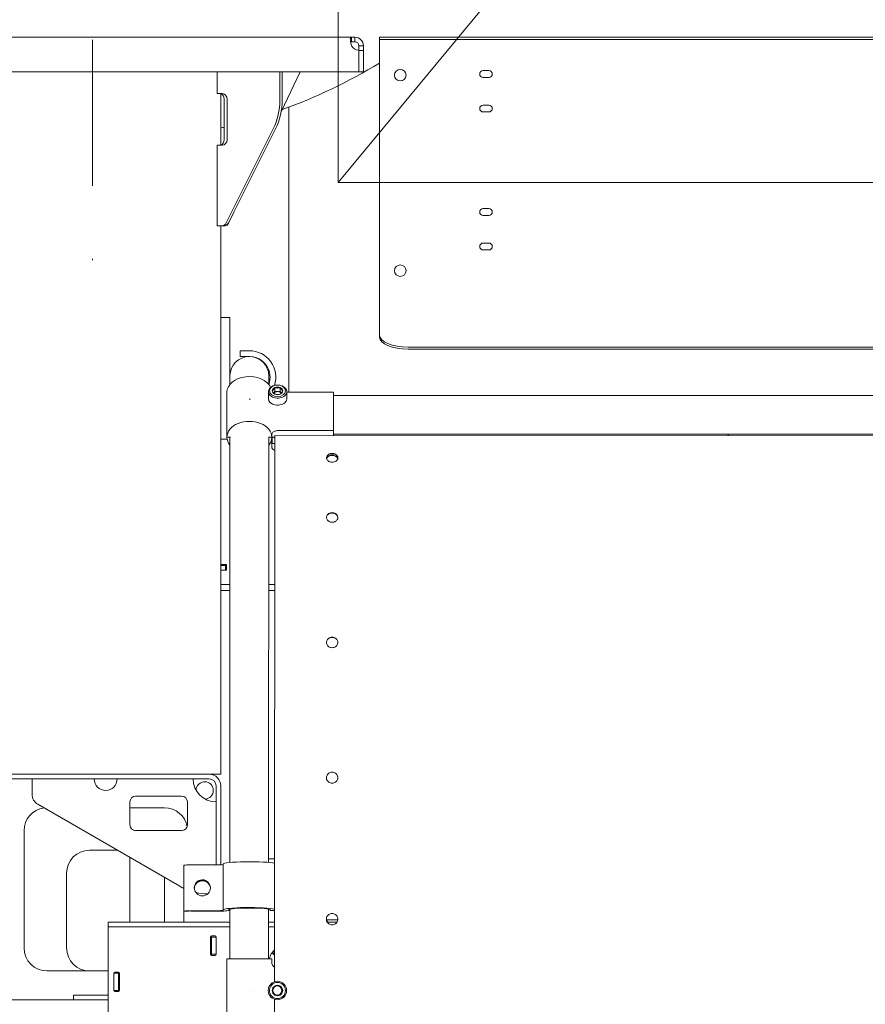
# Model space of a CAD drawing. Header units: centimetres. Extents: x -1436 to 1974, y -887 to 4352.
# Tile 25 of 105: x 132 to 206, y 2525 to 2611. Entities that reach past the tile are written whole.
import ezdxf

# ---------------------------------------------------------------- set-up
doc = ezdxf.new("R2010")
doc.units = ezdxf.units.CM
doc.header["$MEASUREMENT"] = 0
doc.linetypes.add('DASHDOT', pattern=[25.4, 12.7, -6.35, 0, -6.35])
doc.layers.add('00 - nowa technologia myjni_Nr_pióra__246', color=7, linetype='Continuous', lineweight=20, true_color=0x1db3b3)
for name, color, linetype in [('299-A Wymiary Opisy', 7, 'Continuous'), ('420-K Ściany', 7, 'Continuous'), ('Nowe_Drzwi Archicad', 7, 'Continuous')]:
    doc.layers.add(name, color=color, linetype=linetype)
doc.layers.add('299-A Wymiary Opisy_Nr_pióra__11', color=7, linetype='Continuous', lineweight=0)
doc.layers.add('Nowe_Drzwi Archicad_Nr_pióra__135', color=5, linetype='Continuous', lineweight=20)
doc.styles.add('STYL_AUTOMATYCZNY_1', font='arial.ttf')
doc.dimstyles.new('STYL_AUTOMATYCZNY__1', dxfattribs={"dimtxt": 13, "dimasz": 7.6, "dimexe": 0.18, "dimexo": 0.0625, "dimgap": 0, "dimtad": 1, "dimdec": 0, "dimzin": 0, "dimdsep": 46, "dimtxsty": 'STYL_AUTOMATYCZNY_1', "dimblk": 'ARROWHEAD_2', "dimblk1": 'ARROWHEAD_2', "dimblk2": 'ARROWHEAD_2', "dimcen": 0.09, "dimclrd": 7, "dimclre": 7, "dimclrt": 7, "dimadec": 0, "dimazin": 0, "dimtfac": 1, "dimtdec": 4, "dimtmove": 0, "dimatfit": 3, "dimfxl": 0, "dimtolj": 1, "dimtzin": 0, "dimarcsym": 0})

# ---------------------------------------------------------------- blocks, each defined once
blk = doc.blocks.new('Drzwi garażowe_ segmentowe[5]_1')
at = {"layer": 'Nowe_Drzwi Archicad_Nr_pióra__135', "color": 5, "linetype": 'Continuous', "lineweight": 20}
for p, q in [((159.879, 2596.651), (159.879, 3006.641)), ((498.879, 3006.641), (159.879, 2596.651)), ((498.879, 2596.651), (159.879, 2596.651))]:
    blk.add_line(p, q, dxfattribs=at)
blk = doc.blocks.new('Ściana_11_1', base_point=(621.379, 3006.651))
at = {"layer": 'Nowe_Drzwi Archicad', "color": 5, "linetype": 'Continuous', "lineweight": 20}
blk.add_blockref('Drzwi garażowe_ segmentowe[5]_1', (0, 0), dxfattribs=at)
blk = doc.blocks.new('*D80')
at = {"layer": '299-A Wymiary Opisy_Nr_pióra__11', "color": 7, "linetype": 'Continuous', "lineweight": 0}
for p, q in [((62.397, 2870.081), (62.379, 2855.081)), ((621.207, 2869.379), (621.188, 2854.379)), ((65.281, 2867.577), (59.495, 2857.584)), ((618.304, 2856.882), (624.09, 2866.875)), ((62.388, 2862.581), (57.498, 2862.587)), ((621.197, 2861.879), (62.388, 2862.581)), ((626.087, 2861.873), (621.197, 2861.879))]:
    blk.add_line(p, q, dxfattribs=at)
at = {"layer": '299-A Wymiary Opisy_Nr_pióra__11', "color": 7, "lineweight": 0, "insert": (326.923, 2864.848), "char_height": 13, "attachment_point": 7, "rotation": 359.92802, "style": 'STYL_AUTOMATYCZNY_1'}
blk.add_mtext('\\A1;{\\pql;\\fArial|b0|i0|c238|p0;\\W1.000000;559}', dxfattribs=at)
blk = doc.blocks.new('ARROWHEAD_2')
at = {"color": 0, "linetype": 'Continuous', "lineweight": 0}
for p, q in [((-0.378, -0.655), (0.378, 0.655)), ((0, 0), (-1, 0))]:
    blk.add_line(p, q, dxfattribs=at)

msp = doc.modelspace()

# ---------------------------------------------------------------- linework, layer by layer
at = {"layer": '00 - nowa technologia myjni_Nr_pióra__246', "color": 132, "linetype": 'DASHDOT', "lineweight": 20, "true_color": 0x1db3b3}
msp.add_line((138.519, 2711.051), (138.519, 2585.601), dxfattribs=at)
at = {"layer": '00 - nowa technologia myjni_Nr_pióra__246', "color": 132, "linetype": 'Continuous', "lineweight": 20, "true_color": 0x1db3b3}
for p, q in [((118.303, 2609.276), (161.034, 2609.276)), ((161.328, 2609.276), (161.034, 2609.276)), ((161.034, 2609.276), (161.034, 2608.876)), ((161.328, 2609.276), (161.328, 2608.876)), ((164.469, 2609.276), (163.468, 2609.276)), ((163.468, 2609.276), (163.468, 2609.076)), ((163.468, 2609.076), (163.468, 2608.576)), ((164.469, 2609.076), (163.468, 2609.076)), ((164.469, 2609.276), (320.468, 2609.276)), ((164.469, 2609.076), (320.468, 2609.076)), ((161.328, 2608.876), (161.034, 2608.876)), ((162.068, 2608.535), (161.669, 2608.535)), ((161.669, 2608.134), (161.669, 2608.535)), ((161.669, 2606.276), (161.669, 2608.137)), ((162.068, 2608.134), (162.068, 2608.535)), ((163.468, 2587.722), (163.468, 2608.576)), ((162.068, 2608.134), (161.669, 2608.134)), ((161.669, 2608.134), (161.669, 2606.276)), ((162.068, 2606.276), (162.068, 2608.134)), ((161.669, 2606.276), (117.668, 2606.276)), ((149.353, 2604.376), (149.353, 2606.276)), ((154.809, 2606.276), (154.809, 2603.815)), ((156.559, 2606.276), (154.917, 2602.794)), ((155.009, 2606.276), (155.009, 2603.815)), ((162.068, 2606.276), (161.669, 2606.276)), ((172.469, 2606.376), (172.968, 2606.376)), ((172.469, 2605.775), (172.968, 2605.775)), ((149.786, 2604.376), (149.353, 2604.376)), ((149.669, 2599.876), (149.669, 2604.376)), ((149.959, 2603.876), (149.959, 2600.376)), ((150.219, 2603.876), (150.219, 2600.376)), ((155.569, 2578.397), (155.569, 2603.189)), ((172.469, 2603.376), (172.968, 2603.376)), ((172.469, 2602.776), (172.968, 2602.776)), ((154.229, 2601.315), (150.134, 2593.126)), ((154.428, 2601.315), (150.334, 2593.126)), ((149.353, 2592.876), (149.353, 2599.876)), ((149.786, 2599.876), (149.353, 2599.876)), ((150.79, 2594.038), (150.347, 2593.098)), ((172.469, 2594.376), (172.968, 2594.376)), ((172.469, 2593.776), (172.968, 2593.776)), ((149.759, 2592.876), (149.353, 2592.876)), ((149.669, 2545.175), (149.669, 2592.876)), ((149.959, 2592.876), (149.759, 2592.876)), ((150.053, 2592.876), (149.959, 2592.876)), ((172.469, 2591.376), (172.968, 2591.376)), ((172.469, 2590.775), (172.968, 2590.775)), ((163.468, 2587.722), (163.468, 2587.268)), ((163.468, 2583.384), (163.468, 2587.268)), ((149.669, 2584.911), (150.468, 2584.911)), ((149.669, 2584.911), (149.669, 2574.311)), ((150.468, 2584.911), (150.468, 2579.834)), ((163.468, 2583.203), (163.468, 2583.384)), ((151.353, 2582.011), (152.153, 2582.011)), ((151.353, 2581.511), (151.353, 2582.011)), ((318.969, 2582.328), (165.968, 2582.328)), ((318.969, 2582.146), (165.968, 2582.146)), ((152.145, 2581.511), (151.353, 2581.511)), ((150.468, 2579.089), (150.468, 2579.826)), ((153.838, 2579.088), (153.839, 2579.825)), ((150.202, 2574.498), (150.203, 2578.397)), ((150.203, 2578.397), (150.202, 2574.498)), ((153.803, 2577.845), (153.803, 2578.457)), ((154.146, 2578.532), (154.141, 2578.527)), ((154.141, 2578.527), (154.146, 2578.521)), ((154.372, 2578.458), (154.269, 2578.33)), ((154.372, 2578.81), (154.368, 2578.805)), ((154.368, 2578.249), (154.372, 2578.243)), ((154.381, 2578.81), (154.372, 2578.81)), ((154.372, 2578.458), (154.372, 2578.81)), ((154.834, 2578.458), (154.372, 2578.458)), ((154.372, 2578.243), (154.381, 2578.243)), ((154.834, 2578.81), (154.825, 2578.81)), ((154.825, 2578.243), (154.834, 2578.243)), ((154.839, 2578.805), (154.834, 2578.81)), ((154.834, 2578.458), (154.834, 2578.81)), ((154.938, 2578.33), (154.834, 2578.458)), ((154.834, 2578.243), (154.839, 2578.249)), ((155.065, 2578.527), (155.061, 2578.532)), ((155.061, 2578.521), (155.065, 2578.527)), ((155.403, 2577.845), (155.403, 2578.456)), ((155.403, 2578.396), (159.453, 2578.395)), ((159.453, 2575.063), (159.453, 2578.395)), ((329.103, 2578.094), (159.453, 2578.13)), ((159.453, 2575.063), (154.603, 2575.064)), ((154.603, 2575.064), (159.453, 2575.063)), ((159.452, 2574.627), (159.453, 2575.063)), ((329.102, 2574.723), (159.452, 2574.76)), ((193.768, 2574.753), (193.768, 2574.619)), ((149.669, 2574.311), (150.22, 2574.311)), ((150.202, 2574.498), (150.502, 2574.497)), ((150.202, 2574.498), (150.502, 2574.497)), ((150.459, 2537.511), (150.467, 2574.498)), ((154.102, 2574.497), (153.802, 2574.497)), ((154.102, 2574.497), (153.802, 2574.497)), ((153.829, 2537.516), (153.837, 2574.499)), ((154.102, 2574.497), (154.102, 2574.71)), ((154.102, 2574.497), (154.102, 2574.71)), ((154.102, 2574.497), (154.352, 2574.497)), ((154.102, 2573.655), (154.102, 2573.988)), ((154.14, 2574.467), (154.12, 2574.497)), ((154.14, 2574.467), (154.14, 2573.949)), ((154.352, 2574.578), (154.342, 2527.135)), ((154.352, 2574.628), (154.352, 2574.578)), ((509.352, 2574.551), (154.352, 2574.628)), ((149.668, 2563.426), (150.168, 2563.426)), ((149.969, 2563.325), (149.668, 2563.325)), ((150.168, 2562.926), (149.668, 2562.926)), ((149.969, 2562.926), (149.668, 2562.926)), ((150.069, 2563.325), (149.969, 2563.325)), ((150.069, 2563.325), (150.069, 2562.926)), ((150.069, 2563.325), (150.168, 2563.325)), ((150.168, 2562.926), (150.168, 2563.426)), ((149.668, 2561.676), (149.769, 2561.676)), ((149.769, 2561.176), (149.668, 2561.176)), ((150.464, 2561.676), (149.769, 2561.676)), ((150.464, 2561.176), (149.769, 2561.176)), ((154.349, 2561.176), (153.834, 2561.176)), ((154.35, 2561.676), (153.835, 2561.676)), ((148.669, 2545.175), (130.668, 2545.175)), ((148.669, 2544.776), (130.668, 2544.776)), ((138.669, 2544.776), (133.268, 2544.776)), ((133.268, 2544.776), (133.268, 2543.436)), ((147.269, 2544.776), (140.668, 2544.776)), ((148.669, 2545.175), (149.669, 2545.175)), ((158.846, 2544.884), (158.846, 2544.885)), ((149.269, 2544.176), (149.269, 2537.299)), ((149.669, 2544.176), (149.669, 2537.307)), ((142.269, 2543.275), (146.268, 2543.275)), ((133.768, 2542.57), (146.108, 2535.446)), ((141.768, 2542.276), (144.769, 2542.276)), ((141.769, 2540.775), (141.769, 2542.776)), ((146.769, 2542.776), (146.769, 2540.775)), ((132.569, 2530.076), (132.569, 2540.276)), ((146.268, 2540.276), (142.269, 2540.276)), ((140.687, 2538.576), (138.268, 2538.576)), ((141.769, 2537.951), (141.769, 2532.326)), ((146.469, 2533.288), (146.469, 2537.272)), ((149.368, 2537.299), (147.068, 2537.299)), ((149.868, 2533.392), (149.868, 2537.377)), ((153.829, 2537.826), (154.344, 2537.826)), ((136.268, 2536.576), (136.268, 2530.076)), ((144.769, 2536.219), (144.769, 2532.326)), ((146.469, 2532.326), (146.469, 2533.288)), ((146.469, 2533.288), (146.852, 2533.259)), ((149.368, 2533.314), (147.068, 2533.314)), ((147.068, 2533.27), (149.368, 2533.27)), ((149.868, 2533.392), (149.868, 2533.357)), ((150.369, 2533.357), (150.369, 2533.392)), ((150.457, 2529.126), (150.458, 2533.441)), ((153.828, 2529.125), (153.828, 2533.453)), ((153.969, 2533.392), (153.969, 2533.322)), ((153.969, 2533.322), (154.343, 2533.322)), ((141.369, 2532.326), (139.868, 2532.326)), ((139.868, 2532.326), (139.868, 2531.926)), ((141.369, 2532.326), (139.868, 2532.326)), ((139.868, 2532.326), (139.868, 2531.926)), ((150.458, 2532.326), (141.369, 2532.326)), ((150.458, 2532.326), (141.369, 2532.326)), ((146.469, 2532.326), (150.458, 2532.326)), ((154.343, 2532.326), (153.828, 2532.326)), ((153.828, 2532.326), (154.343, 2532.326)), ((154.343, 2532.326), (153.828, 2532.326)), ((158.843, 2532.578), (158.843, 2532.578)), ((158.846, 2532.526), (158.921, 2532.526)), ((158.846, 2532.526), (158.921, 2532.526)), ((159.774, 2532.326), (158.912, 2532.326)), ((159.774, 2532.326), (158.912, 2532.326)), ((158.921, 2532.526), (158.921, 2532.326)), ((158.921, 2532.526), (159.84, 2532.526)), ((158.921, 2532.526), (158.921, 2532.326)), ((158.921, 2532.526), (159.84, 2532.526)), ((139.868, 2531.926), (139.868, 2531.586)), ((141.369, 2531.926), (139.868, 2531.926)), ((139.868, 2531.926), (139.868, 2531.586)), ((141.369, 2531.926), (139.868, 2531.926)), ((139.868, 2523.266), (139.868, 2531.586)), ((139.868, 2523.266), (139.868, 2531.586)), ((150.458, 2531.926), (141.369, 2531.926)), ((150.458, 2531.926), (141.369, 2531.926)), ((148.869, 2531.126), (149.169, 2531.126)), ((148.869, 2531.026), (148.869, 2531.126)), ((148.869, 2531.126), (149.169, 2531.126)), ((148.869, 2531.026), (148.869, 2531.126)), ((154.343, 2531.926), (153.828, 2531.926)), ((154.343, 2531.926), (153.828, 2531.926)), ((148.768, 2531.026), (148.768, 2529.525)), ((148.768, 2531.026), (148.768, 2529.525)), ((148.869, 2530.926), (148.869, 2531.026)), ((149.269, 2531.026), (148.869, 2531.026)), ((148.869, 2530.926), (148.869, 2531.026)), ((149.269, 2531.026), (148.869, 2531.026)), ((148.869, 2530.926), (148.869, 2529.626)), ((148.869, 2530.926), (148.869, 2529.626)), ((149.269, 2529.525), (149.269, 2531.026)), ((149.269, 2529.525), (149.269, 2531.026)), ((149.269, 2529.626), (149.269, 2530.926)), ((149.269, 2529.626), (149.269, 2530.926)), ((148.869, 2529.525), (148.869, 2529.626)), ((148.869, 2529.525), (148.869, 2529.626)), ((148.869, 2529.525), (148.869, 2529.426)), ((149.269, 2529.525), (148.869, 2529.525)), ((148.869, 2529.525), (148.869, 2529.426)), ((149.269, 2529.525), (148.869, 2529.525)), ((149.169, 2529.426), (148.869, 2529.426)), ((149.169, 2529.426), (148.869, 2529.426)), ((149.269, 2529.525), (149.269, 2529.626)), ((150.191, 2523.626), (150.192, 2529.126)), ((150.192, 2529.126), (150.191, 2523.626)), ((154.092, 2529.125), (150.192, 2529.126)), ((154.092, 2529.125), (154.092, 2528.825)), ((154.092, 2529.125), (154.092, 2528.825)), ((139.868, 2528.076), (134.568, 2528.076)), ((140.369, 2527.876), (140.369, 2526.376)), ((140.369, 2527.876), (140.768, 2527.876)), ((140.369, 2527.876), (140.369, 2526.376)), ((140.369, 2527.876), (140.369, 2527.776)), ((140.369, 2527.876), (140.768, 2527.876)), ((140.369, 2527.776), (140.369, 2526.475)), ((140.369, 2527.776), (140.369, 2526.475)), ((140.468, 2527.976), (140.768, 2527.976)), ((140.468, 2527.976), (140.768, 2527.976)), ((140.768, 2527.876), (140.768, 2527.976)), ((140.768, 2527.876), (140.768, 2527.976)), ((140.768, 2527.876), (140.768, 2527.776)), ((140.768, 2527.876), (140.768, 2527.776)), ((140.768, 2526.475), (140.768, 2527.776)), ((140.768, 2526.475), (140.768, 2527.776)), ((140.869, 2526.376), (140.869, 2527.876)), ((140.869, 2526.376), (140.869, 2527.876)), ((136.868, 2525.576), (136.868, 2525.976)), ((136.868, 2525.976), (139.368, 2525.976)), ((136.868, 2525.576), (136.868, 2525.976)), ((136.868, 2525.976), (139.368, 2525.976)), ((139.368, 2525.976), (139.868, 2525.976)), ((139.368, 2525.976), (139.868, 2525.976)), ((140.369, 2526.475), (140.369, 2526.376)), ((140.369, 2526.376), (140.768, 2526.376)), ((140.369, 2526.376), (140.768, 2526.376)), ((140.768, 2526.276), (140.468, 2526.276)), ((140.768, 2526.276), (140.468, 2526.276)), ((140.768, 2526.475), (140.768, 2526.376)), ((140.768, 2526.475), (140.768, 2526.376)), ((140.768, 2526.376), (140.768, 2526.276)), ((140.768, 2526.376), (140.768, 2526.276)), ((152.216, 2526.283), (152.235, 2526.302)), ((154.135, 2526.383), (154.13, 2526.375)), ((154.13, 2526.375), (154.135, 2526.367)), ((154.241, 2526.567), (154.135, 2526.383)), ((154.356, 2525.983), (154.135, 2526.367)), ((154.241, 2526.567), (154.357, 2526.767)), ((154.356, 2525.983), (154.361, 2525.975)), ((154.361, 2526.775), (154.357, 2526.767)), ((154.37, 2526.775), (154.361, 2526.775)), ((154.361, 2525.975), (154.37, 2525.975)), ((154.37, 2526.775), (154.814, 2526.775)), ((154.814, 2525.975), (154.37, 2525.975)), ((154.823, 2526.775), (154.814, 2526.775)), ((154.814, 2525.975), (154.823, 2525.975)), ((154.827, 2526.767), (154.823, 2526.775)), ((154.823, 2525.975), (154.827, 2525.983)), ((154.827, 2526.767), (155.049, 2526.383)), ((154.943, 2526.183), (154.827, 2525.983)), ((154.943, 2526.183), (155.049, 2526.367)), ((155.054, 2526.375), (155.049, 2526.383)), ((155.049, 2526.367), (155.054, 2526.375)), ((130.668, 2525.576), (139.868, 2525.576)), ((136.868, 2525.576), (139.368, 2525.576)), ((136.868, 2525.576), (139.368, 2525.576)), ((139.368, 2525.576), (139.868, 2525.576)), ((139.368, 2525.576), (139.868, 2525.576)), ((154.342, 2525.615), (154.326, 2453.69))]:
    msp.add_line(p, q, dxfattribs=at)
for points in [[(161.034, 2609.276), (161.003, 2609.271), (160.977, 2609.255), (160.957, 2609.228), (160.946, 2609.201), (160.937, 2609.169), (160.93, 2609.118), (160.927, 2609.059)], [(160.927, 2609.059), (160.929, 2608.998), (160.935, 2608.932), (160.958, 2608.793), (160.995, 2608.649), (161.034, 2608.535)], [(161.034, 2608.876), (161.005, 2608.874), (160.98, 2608.867), (160.962, 2608.858), (160.948, 2608.845)], [(154.252, 2578.623), (154.214, 2578.582), (154.173, 2578.549), (154.146, 2578.532)], [(154.368, 2578.249), (154.326, 2578.276), (154.289, 2578.309), (154.247, 2578.357), (154.204, 2578.419), (154.146, 2578.521)], [(154.252, 2578.623), (154.292, 2578.676), (154.335, 2578.746), (154.368, 2578.805)], [(154.381, 2578.81), (154.465, 2578.786), (154.539, 2578.773), (154.623, 2578.77), (154.709, 2578.78), (154.764, 2578.792), (154.825, 2578.81)], [(154.825, 2578.243), (154.742, 2578.219), (154.668, 2578.206), (154.583, 2578.203), (154.498, 2578.213), (154.442, 2578.225), (154.381, 2578.243)], [(154.839, 2578.805), (154.881, 2578.73), (154.917, 2578.671), (154.96, 2578.616), (155.002, 2578.573), (155.03, 2578.551), (155.061, 2578.532)], [(154.954, 2578.35), (154.914, 2578.305), (154.871, 2578.269), (154.839, 2578.249)], [(154.954, 2578.35), (154.992, 2578.403), (155.061, 2578.521)], [(154.102, 2574.71), (154.109, 2574.765), (154.127, 2574.819), (154.158, 2574.872), (154.199, 2574.919), (154.248, 2574.96), (154.309, 2574.996), (154.375, 2575.025), (154.445, 2575.046), (154.523, 2575.059), (154.603, 2575.064)], [(154.102, 2574.71), (154.109, 2574.765), (154.127, 2574.819), (154.158, 2574.872), (154.199, 2574.919), (154.248, 2574.96), (154.309, 2574.996), (154.375, 2575.025), (154.445, 2575.046), (154.523, 2575.059), (154.603, 2575.064)], [(158.852, 2572.7), (158.858, 2572.761), (158.877, 2572.82), (158.907, 2572.875), (158.947, 2572.926), (158.999, 2572.973), (159.059, 2573.012), (159.125, 2573.043), (159.197, 2573.065), (159.273, 2573.079), (159.352, 2573.084)], [(158.852, 2572.684), (158.859, 2572.733), (158.874, 2572.781), (158.897, 2572.827), (158.918, 2572.859), (158.943, 2572.889), (158.972, 2572.918), (159.006, 2572.945), (159.065, 2572.983), (159.131, 2573.013), (159.201, 2573.034), (159.275, 2573.048), (159.352, 2573.052)], [(159.852, 2572.7), (159.846, 2572.76), (159.827, 2572.819), (159.797, 2572.876), (159.756, 2572.927), (159.706, 2572.972), (159.645, 2573.011), (159.578, 2573.043), (159.506, 2573.065), (159.431, 2573.079), (159.352, 2573.084)], [(159.852, 2572.684), (159.843, 2572.743), (159.822, 2572.799), (159.803, 2572.834), (159.781, 2572.866), (159.754, 2572.897), (159.724, 2572.925), (159.654, 2572.975), (159.574, 2573.012), (159.503, 2573.034), (159.429, 2573.048), (159.352, 2573.052)], [(159.352, 2572.313), (159.255, 2572.321), (159.161, 2572.343), (159.116, 2572.359), (159.073, 2572.379), (159.034, 2572.402), (158.997, 2572.428), (158.947, 2572.474), (158.905, 2572.526), (158.875, 2572.583), (158.858, 2572.642), (158.852, 2572.7)], [(159.352, 2572.942), (159.282, 2572.938), (159.214, 2572.927), (159.148, 2572.909), (159.072, 2572.878), (159.005, 2572.837), (158.947, 2572.788), (158.901, 2572.731), (158.876, 2572.683), (158.859, 2572.634)], [(159.352, 2572.908), (159.285, 2572.905), (159.218, 2572.895), (159.154, 2572.878), (159.08, 2572.849), (159.014, 2572.81), (158.956, 2572.763), (158.909, 2572.71), (158.882, 2572.664), (158.864, 2572.617)], [(159.352, 2572.942), (159.404, 2572.94), (159.455, 2572.934), (159.506, 2572.924), (159.555, 2572.91), (159.617, 2572.885), (159.674, 2572.854), (159.725, 2572.818), (159.767, 2572.777), (159.802, 2572.731), (159.828, 2572.682), (159.844, 2572.633)], [(159.352, 2572.908), (159.452, 2572.901), (159.549, 2572.878), (159.594, 2572.862), (159.638, 2572.841), (159.678, 2572.818), (159.716, 2572.791), (159.759, 2572.753), (159.794, 2572.71), (159.822, 2572.663), (159.84, 2572.616)], [(159.352, 2572.313), (159.43, 2572.318), (159.524, 2572.337), (159.613, 2572.37), (159.653, 2572.392), (159.692, 2572.417), (159.726, 2572.444), (159.758, 2572.474), (159.798, 2572.526), (159.828, 2572.583), (159.846, 2572.642), (159.852, 2572.7)], [(158.851, 2567.511), (158.857, 2567.576), (158.876, 2567.639), (158.906, 2567.699), (158.947, 2567.754), (158.997, 2567.802), (159.057, 2567.844), (159.124, 2567.877), (159.196, 2567.902), (159.273, 2567.917), (159.351, 2567.922)], [(158.851, 2567.497), (158.86, 2567.56), (158.88, 2567.621), (158.911, 2567.679), (158.953, 2567.732), (159.003, 2567.778), (159.063, 2567.819), (159.129, 2567.851), (159.2, 2567.874), (159.274, 2567.889), (159.351, 2567.893)], [(159.851, 2567.511), (159.845, 2567.575), (159.826, 2567.639), (159.796, 2567.699), (159.755, 2567.754), (159.704, 2567.802), (159.645, 2567.844), (159.578, 2567.877), (159.505, 2567.902), (159.429, 2567.917), (159.351, 2567.922)], [(159.85, 2567.496), (159.842, 2567.559), (159.822, 2567.62), (159.796, 2567.669), (159.763, 2567.714), (159.724, 2567.756), (159.69, 2567.784), (159.654, 2567.809), (159.573, 2567.851), (159.502, 2567.874), (159.427, 2567.889), (159.351, 2567.893)], [(159.351, 2567.097), (159.302, 2567.099), (159.253, 2567.105), (159.206, 2567.115), (159.16, 2567.129), (159.101, 2567.153), (159.046, 2567.183), (158.996, 2567.219), (158.945, 2567.269), (158.904, 2567.324), (158.875, 2567.386), (158.857, 2567.449), (158.851, 2567.511)], [(159.351, 2567.097), (159.429, 2567.102), (159.477, 2567.111), (159.524, 2567.123), (159.569, 2567.139), (159.612, 2567.158), (159.666, 2567.19), (159.714, 2567.227), (159.756, 2567.269), (159.797, 2567.324), (159.827, 2567.385), (159.845, 2567.448), (159.851, 2567.511)], [(158.848, 2556.645), (158.855, 2556.716), (158.873, 2556.786), (158.903, 2556.851), (158.944, 2556.912), (158.995, 2556.966), (159.055, 2557.012), (159.122, 2557.05), (159.195, 2557.077), (159.271, 2557.093), (159.349, 2557.099)], [(158.849, 2556.634), (158.856, 2556.704), (158.876, 2556.772), (158.907, 2556.837), (158.949, 2556.896), (158.999, 2556.948), (159.059, 2556.994), (159.125, 2557.03), (159.197, 2557.056), (159.272, 2557.072), (159.349, 2557.077)], [(159.848, 2556.645), (159.842, 2556.715), (159.824, 2556.786), (159.794, 2556.851), (159.752, 2556.912), (159.701, 2556.966), (159.642, 2557.012), (159.575, 2557.049), (159.502, 2557.077), (159.426, 2557.093), (159.349, 2557.099)], [(159.848, 2556.634), (159.841, 2556.704), (159.821, 2556.772), (159.79, 2556.837), (159.748, 2556.896), (159.697, 2556.949), (159.638, 2556.994), (159.572, 2557.03), (159.5, 2557.056), (159.425, 2557.072), (159.349, 2557.077)], [(159.348, 2556.189), (159.27, 2556.195), (159.194, 2556.211), (159.121, 2556.239), (159.054, 2556.277), (158.994, 2556.323), (158.943, 2556.378), (158.902, 2556.439), (158.872, 2556.506), (158.854, 2556.576), (158.848, 2556.645)], [(159.348, 2556.189), (159.427, 2556.195), (159.503, 2556.211), (159.575, 2556.239), (159.642, 2556.276), (159.702, 2556.323), (159.754, 2556.378), (159.795, 2556.439), (159.825, 2556.505), (159.843, 2556.575), (159.848, 2556.645)], [(158.846, 2544.885), (158.852, 2544.961), (158.871, 2545.034), (158.901, 2545.105), (158.942, 2545.169), (158.993, 2545.227), (159.053, 2545.276), (159.12, 2545.316), (159.193, 2545.344), (159.269, 2545.362), (159.346, 2545.368)], [(158.846, 2544.878), (158.853, 2544.953), (158.872, 2545.027), (158.903, 2545.095), (158.944, 2545.16), (158.995, 2545.216), (159.055, 2545.265), (159.122, 2545.303), (159.194, 2545.332), (159.27, 2545.349), (159.346, 2545.355)], [(159.346, 2544.4), (159.267, 2544.406), (159.191, 2544.424), (159.119, 2544.453), (159.051, 2544.493), (158.992, 2544.543), (158.941, 2544.601), (158.9, 2544.666), (158.87, 2544.737), (158.852, 2544.811), (158.846, 2544.885)], [(159.846, 2544.884), (159.84, 2544.96), (159.821, 2545.034), (159.791, 2545.104), (159.75, 2545.169), (159.699, 2545.227), (159.639, 2545.276), (159.572, 2545.316), (159.499, 2545.344), (159.423, 2545.362), (159.346, 2545.368)], [(159.846, 2544.878), (159.839, 2544.953), (159.82, 2545.026), (159.789, 2545.095), (159.748, 2545.159), (159.697, 2545.216), (159.637, 2545.264), (159.57, 2545.303), (159.498, 2545.332), (159.422, 2545.349), (159.346, 2545.355)], [(159.346, 2544.4), (159.424, 2544.406), (159.501, 2544.424), (159.573, 2544.453), (159.64, 2544.493), (159.7, 2544.542), (159.751, 2544.601), (159.792, 2544.666), (159.822, 2544.737), (159.84, 2544.81), (159.846, 2544.884)], [(158.843, 2532.578), (158.849, 2532.656), (158.868, 2532.732), (158.898, 2532.805), (158.939, 2532.871), (158.99, 2532.931), (159.05, 2532.982), (159.117, 2533.022), (159.19, 2533.052), (159.267, 2533.07), (159.343, 2533.076)], [(158.843, 2532.576), (158.85, 2532.654), (158.868, 2532.73), (158.899, 2532.802), (158.94, 2532.868), (158.991, 2532.927), (159.051, 2532.978), (159.118, 2533.018), (159.191, 2533.048), (159.267, 2533.065), (159.343, 2533.072)], [(159.843, 2532.578), (159.837, 2532.656), (159.819, 2532.732), (159.789, 2532.804), (159.747, 2532.871), (159.696, 2532.931), (159.636, 2532.982), (159.569, 2533.022), (159.496, 2533.052), (159.42, 2533.07), (159.343, 2533.076)], [(159.843, 2532.576), (159.837, 2532.653), (159.818, 2532.729), (159.788, 2532.801), (159.747, 2532.868), (159.695, 2532.927), (159.636, 2532.978), (159.569, 2533.018), (159.496, 2533.048), (159.42, 2533.065), (159.343, 2533.072)], [(159.343, 2532.079), (159.265, 2532.086), (159.188, 2532.104), (159.116, 2532.134), (159.049, 2532.175), (158.989, 2532.226), (158.938, 2532.286), (158.897, 2532.353), (158.867, 2532.425), (158.849, 2532.501), (158.843, 2532.578)], [(159.343, 2532.079), (159.421, 2532.085), (159.498, 2532.104), (159.571, 2532.134), (159.638, 2532.175), (159.697, 2532.226), (159.748, 2532.286), (159.789, 2532.353), (159.819, 2532.425), (159.837, 2532.501), (159.843, 2532.578)]]:
    msp.add_lwpolyline(points, dxfattribs=at)
for centre, radius in [((165.269, 2605.976), 0.5), ((165.269, 2588.975), 0.5), ((154.592, 2526.375), 0.8), ((154.592, 2526.375), 0.7), ((154.592, 2526.375), 0.395)]:
    msp.add_circle(centre, radius, dxfattribs=at)
for centre, radius, start, end in [((161.328, 2608.535), 0.74, 0, 90), ((161.727, 2608.935), 0.8, 209.91587, 265.77187), ((161.328, 2608.535), 0.34, 0, 90), ((138.519, 2648.325), 48.25, 289.9796, 301.13778), ((172.469, 2606.076), 0.3, 90, 270), ((172.968, 2606.076), 0.3, 270, 90), ((172.469, 2603.076), 0.3, 90, 270), ((172.968, 2603.076), 0.3, 270, 90), ((138.519, 2648.325), 48.25, 283.36109, 283.71589), ((172.469, 2594.076), 0.3, 90, 270), ((172.968, 2594.076), 0.3, 270, 90), ((172.469, 2591.076), 0.3, 90, 270), ((172.968, 2591.076), 0.3, 270, 90), ((152.153, 2579.711), 2.3, 341.78069, 90), ((152.153, 2579.826), 1.685, 359.98755, 179.98755), ((152.153, 2579.711), 1.8, 339.65933, 88.93793), ((151.783, 2577.339), 0.608, 43.16462, 52.57506), ((157.255, 2576.95), 4.325, 221.45674, 223.93975), ((154.672, 2568.893), 5.6, 93.27181, 95.44671), ((154.674, 2579.523), 5.6, 264.52838, 266.70328), ((139.669, 2544.776), 1, 180, 0), ((149.269, 2544.776), 2, 180, 270), ((148.669, 2544.176), 1, 0, 90), ((148.669, 2544.176), 0.6, 0, 90), ((148.268, 2543.776), 0.75, 272.34458, 177.66446), ((134.269, 2543.436), 1, 180, 240), ((142.269, 2542.776), 0.5, 90, 180), ((146.268, 2542.776), 0.5, 0, 90), ((134.568, 2540.276), 2, 97.49118, 180), ((144.769, 2540.276), 2, 9.62716, 90), ((142.269, 2540.775), 0.5, 180, 270), ((146.268, 2540.775), 0.5, 270, 0), ((138.268, 2536.576), 2, 90, 180), ((148.608, 2539.776), 5, 240, 244.66215), ((148.069, 2535.306), 0.7, 61.35211, 180.00223), ((148.069, 2535.263), 0.7, 90, 178.21008), ((148.069, 2535.263), 0.7, 1.79103, 178.20993), ((148.069, 2535.219), 0.7, 90, 176.41779), ((148.069, 2535.263), 0.7, 1.82529, 90), ((148.069, 2535.219), 0.7, 3.58315, 90), ((148.069, 2535.306), 0.7, 0.00223, 61.35211), ((148.069, 2535.306), 0.7, 180.00223, 0.00223), ((148.608, 2539.776), 5, 257.18609, 269.03065), ((148.869, 2531.026), 0.1, 90, 180), ((148.869, 2531.026), 0.1, 90, 180), ((149.169, 2531.026), 0.1, 0, 90), ((149.169, 2531.026), 0.1, 0, 90), ((134.568, 2530.076), 2, 180, 270), ((138.268, 2530.076), 2, 180, 269.96611), ((148.869, 2529.525), 0.1, 180, 270), ((148.869, 2529.525), 0.1, 180, 270), ((149.169, 2529.525), 0.1, 270, 0), ((149.169, 2529.525), 0.1, 270, 0), ((155.369, 2528.826), 1.5, 133.14951, 168.47824), ((155.369, 2528.826), 1.5, 133.14951, 168.47824), ((154.028, 2529.286), 0.34, 22.54714, 78.64595), ((154.028, 2529.286), 0.44, 44.45902, 73.31927), ((154.028, 2529.286), 0.64, 60.60756, 65.77889), ((154.592, 2528.825), 0.5, 179.98756, 239.98736), ((154.592, 2528.825), 0.5, 179.98754, 239.98739), ((140.468, 2527.876), 0.1, 90, 180), ((140.468, 2527.876), 0.1, 90, 180), ((140.768, 2527.876), 0.1, 0, 90), ((140.768, 2527.876), 0.1, 0, 90), ((154.592, 2526.375), 0.458, 60.95179, 119.02331), ((140.468, 2526.376), 0.1, 180, 270), ((140.468, 2526.376), 0.1, 180, 270), ((140.768, 2526.376), 0.1, 270, 0), ((140.768, 2526.376), 0.1, 270, 0), ((154.592, 2526.375), 0.457, 120.95178, 179.02331), ((154.592, 2526.375), 0.457, 180.95178, 239.02331), ((154.592, 2526.375), 0.457, 240.95178, 299.02331), ((154.592, 2526.375), 0.457, 0.95178, 59.02331), ((154.592, 2526.375), 0.458, 300.95179, 359.02331)]:
    msp.add_arc(centre, radius, start, end, dxfattribs=at)
for centre, major_axis, ratio, start_param, end_param in [((149.605, 2603.876), (0, -0.5), 0.707107, 1.570796, 2.962435), ((149.786, 2603.876), (0, 0.5), 0.866025, 4.712389, 6.283185), ((150.479, 2603.815), (0, 5), 0.866025, 4.18879, 4.712389), ((150.678, 2603.815), (0, 5), 0.866025, 4.18879, 4.712389), ((149.605, 2600.376), (0, -0.5), 0.707107, 0.179158, 1.570796), ((149.786, 2600.376), (0, 0.5), 0.866025, 3.141593, 4.712389), ((149.759, 2593.376), (0, 0.5), 0.866025, 3.141593, 4.18879), ((149.959, 2593.376), (0, 0.5), 0.866025, 3.141593, 4.18879), ((150.053, 2593.376), (0, -0.5), 0.707107, 0, 0.982794), ((165.968, 2583.384), (-2.5, 0), 0.422618, 0, 1.570796), ((165.968, 2583.203), (-2.5, 0), 0.422618, 0, 1.570796), ((152.153, 2578.397), (1.95, 0), 0.705213, 0.321949, 3.141593), ((154.603, 2578.456), (-0.8, 0), 0.708996, 3.141562, 6.283155), ((154.603, 2578.456), (-0.8, 0), 0.708996, 6.283155, 8.924778), ((154.603, 2578.527), (-0.457, 0), 0.708996, 5.252817, 6.266356), ((154.603, 2578.527), (-0.457, 0), 0.708996, 0.016829, 1.030368), ((154.603, 2578.174), (0.395, 0), 0.708996, 0.575835, 2.565757), ((154.603, 2578.527), (-0.457, 0), 0.708996, 4.205619, 5.219159), ((154.603, 2578.527), (-0.457, 0), 0.708996, 1.064027, 2.077566), ((154.603, 2578.527), (-0.457, 0), 0.708996, 3.158422, 4.171961), ((154.603, 2578.527), (-0.457, 0), 0.708996, 2.111224, 3.124764), ((154.603, 2578.456), (-0.8, 0), 0.708996, 2.641593, 3.141562), ((154.603, 2577.845), (-0.8, 0), 0.708996, 6.283155, 8.924778), ((154.603, 2577.845), (-0.8, 0), 0.708996, 2.641593, 3.141562), ((152.152, 2574.497), (1.95, 0), 0.705213, 0, 3.141593), ((152.152, 2574.497), (-1.95, 0), 0.705213, 0, 0.527341), ((152.152, 2574.497), (-1.95, 0), 0.705213, 2.614251, 3.141593), ((154.602, 2573.655), (-0.5, 0), 0.708996, 6.283155, 7.330305), ((147.068, 2537.233), (-0.75, 0), 0.087156, 4.712389, 5.639684), ((149.368, 2537.342), (-0.5, 0), 0.087156, 1.570796, 3.141593), ((152.169, 2537.377), (-2.3, 0), 0.087156, 3.471743, 6.283185), ((147.068, 2533.248), (-0.75, 0), 0.087156, 4.712389, 5.639684), ((149.368, 2533.357), (-1, 0), 0.087156, 1.570796, 3.141593), ((149.368, 2533.357), (-0.5, 0), 0.087156, 1.570796, 3.141593), ((152.169, 2533.392), (-2.3, 0), 0.087156, 3.4729, 6.283185), ((152.169, 2533.392), (-1.8, 0), 0.087156, 3.141593, 6.283185)]:
    msp.add_ellipse(centre, major_axis=major_axis, ratio=ratio, start_param=start_param, end_param=end_param, dxfattribs=at)
msp.add_ellipse((154.603, 2578.527), major_axis=(-0.7, 0), ratio=0.708996, dxfattribs=at)

# ---------------------------------------------------------------- block references
at = {"layer": '420-K Ściany', "color": 7, "lineweight": 20}
msp.add_blockref('Ściana_11_1', (621.379, 3006.651), dxfattribs=at)

# ---------------------------------------------------------------- dimensions: what is measured, and where the dimension line sits
at = {"layer": '299-A Wymiary Opisy', "color": 7, "linetype": 'Continuous', "lineweight": 0}
dim = msp.add_linear_dim(base=(62.388, 2862.581), p1=(621.379, 3006.651), p2=(60.718, 1533.251), angle=179.92802, dimstyle='STYL_AUTOMATYCZNY__1', dxfattribs=at)
dim.commit()
dim.dimension.update_dxf_attribs({"geometry": '*D80', "text_midpoint": (341.771, 2871.33), "dimtype": 160, "text_rotation": 359.92802})

doc.saveas('drawing.dxf')
